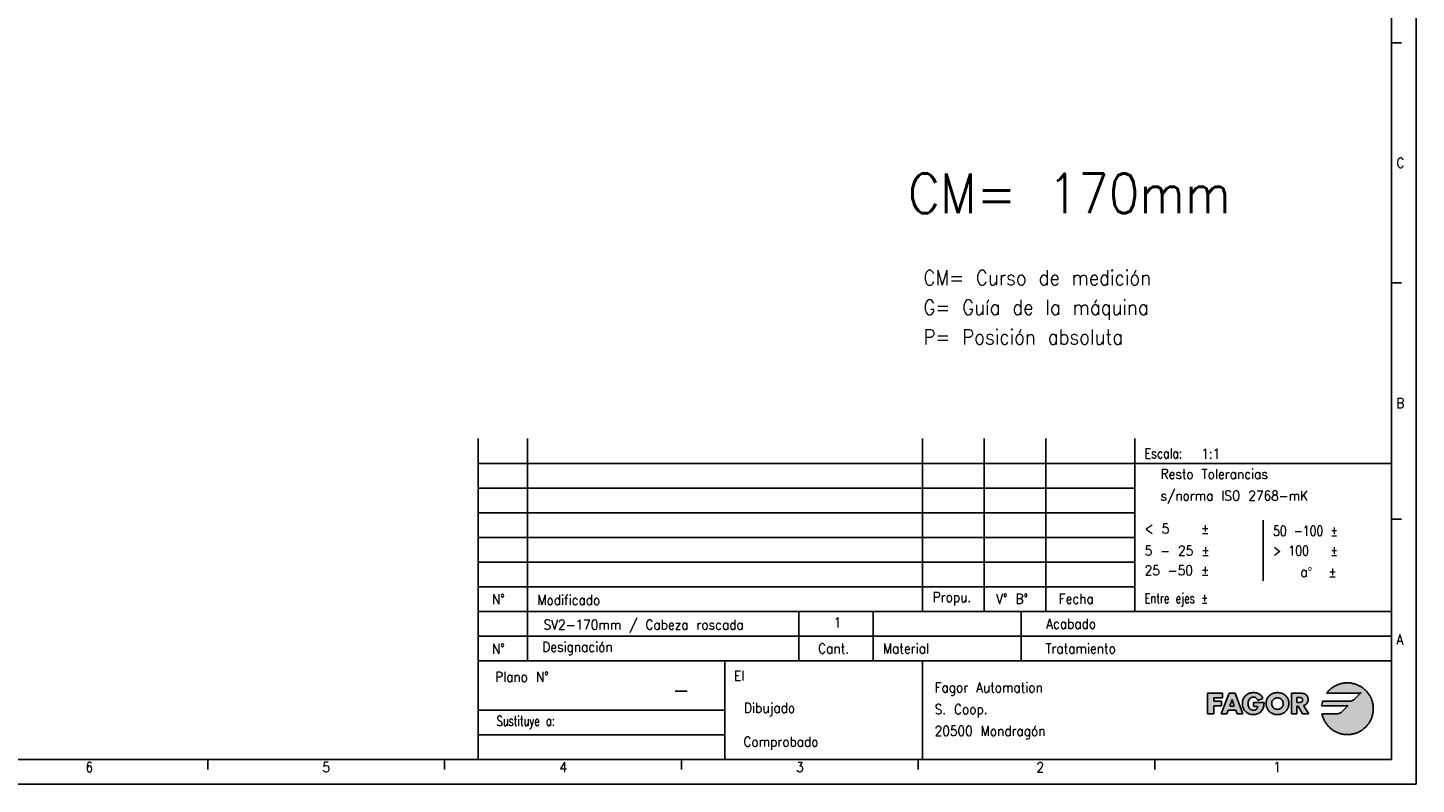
# Model space of a CAD drawing. Header units: millimetres. Extents: x -746 to 556, y -92 to 517.
# Tile 22 of 37: x -187 to 94, y -92 to 61. Entities that reach past the tile are written whole.
import ezdxf

# ---------------------------------------------------------------- set-up
doc = ezdxf.new("R2010")
doc.units = ezdxf.units.MM
doc.layers.add('1', color=7, linetype='Continuous')
doc.layers.add('LAYER_1', color=7, linetype='Continuous')
doc.styles.add('CONVERTER_12', font='txt.shx', dxfattribs={"width": 0.9})
doc.styles.add('CONVERTER_13', font='txt.shx', dxfattribs={"width": 0.81})
doc.styles.add('CONVERTER_14', font='txt.shx', dxfattribs={"width": 0.72})

# ---------------------------------------------------------------- blocks, each defined once
blk = doc.blocks.new('tolerancias', base_point=(37.41, -57.22))
at = {"layer": '1', "color": 7}
blk.add_point((37.41, -57.22), dxfattribs=at)
blk = doc.blocks.new('_A1', base_point=(89.41, -87.22))
at = {"layer": '1', "linetype": 'Continuous'}
for points in [[(83.83, -72.89), (83.7, -72.79), (83.57, -72.69), (83.44, -72.6), (83.31, -72.51), (83.17, -72.42), (83.03, -72.34), (82.89, -72.27), (82.74, -72.19), (82.59, -72.12), (82.44, -72.06), (82.29, -72), (82.13, -71.95), (81.98, -71.9), (81.82, -71.85), (81.65, -71.81), (81.49, -71.78), (81.33, -71.75), (81.16, -71.72), (80.99, -71.7), (80.82, -71.69), (80.65, -71.68), (80.48, -71.68), (80.29, -71.68), (80.1, -71.69), (79.91, -71.71), (79.73, -71.73), (79.54, -71.76), (79.36, -71.8), (79.18, -71.84), (79.01, -71.89), (78.83, -71.94), (78.66, -72), (78.5, -72.06), (78.33, -72.13), (78.17, -72.21), (78.01, -72.29), (77.85, -72.38), (77.7, -72.47), (77.55, -72.57), (77.41, -72.67), (77.26, -72.77), (77.13, -72.88), (76.99, -73), (76.86, -73.12), (76.73, -73.24), (76.61, -73.37), (76.5, -73.5), (76.38, -73.64), (76.27, -73.78), (82.79, -73.78), (83.01, -73.75), (83.18, -73.69), (83.24, -73.66), (81.99, -74.91), (81.75, -75.1), (81.51, -75.23), (81.28, -75.31), (81.09, -75.36), (80.94, -75.38), (80.87, -75.38), (75.46, -75.38), (75.4, -75.62), (75.34, -75.86), (75.3, -76.11), (75.26, -76.36), (80.2, -76.36), (80.2, -76.36), (80.43, -76.33), (80.6, -76.27), (80.66, -76.24), (79.43, -77.48), (79.43, -77.48), (79.19, -77.68), (78.94, -77.81), (78.7, -77.9), (78.5, -77.95), (78.35, -77.97), (78.28, -77.97), (75.33, -77.97), (75.37, -78.14), (75.41, -78.3), (75.46, -78.46), (75.51, -78.62), (75.57, -78.78), (75.63, -78.93), (75.7, -79.09), (75.77, -79.24), (75.84, -79.38), (75.93, -79.53), (76.01, -79.67), (76.1, -79.81), (76.19, -79.94), (76.29, -80.08), (76.39, -80.21), (76.49, -80.33), (76.6, -80.46), (76.72, -80.58), (76.83, -80.69), (76.95, -80.8), (77.08, -80.91), (77.2, -81.02), (77.33, -81.12), (77.47, -81.21), (77.6, -81.31), (77.74, -81.4), (77.88, -81.48), (78.03, -81.56), (78.17, -81.63), (78.33, -81.71), (78.48, -81.77), (78.63, -81.83), (78.79, -81.89), (78.95, -81.94), (79.11, -81.99), (79.28, -82.03), (79.44, -82.06), (79.61, -82.1), (79.78, -82.12), (79.95, -82.14), (80.13, -82.16), (80.3, -82.16), (80.48, -82.17), (80.65, -82.16), (80.82, -82.16), (80.99, -82.14), (81.16, -82.12), (81.33, -82.1), (81.49, -82.07), (81.65, -82.03), (81.82, -81.99), (81.98, -81.95), (82.13, -81.9), (82.29, -81.84), (82.44, -81.79), (82.59, -81.72), (82.74, -81.65), (82.89, -81.58), (83.03, -81.5), (83.17, -81.42), (83.31, -81.34), (83.44, -81.25), (83.57, -81.15), (83.7, -81.06), (83.83, -80.96), (83.95, -80.85), (84.07, -80.74), (84.18, -80.63), (84.3, -80.52), (84.4, -80.4), (84.51, -80.27), (84.61, -80.15), (84.71, -80.02), (84.8, -79.89), (84.89, -79.75), (84.98, -79.62), (85.06, -79.48), (85.13, -79.33), (85.21, -79.19), (85.27, -79.04), (85.34, -78.89), (85.4, -78.74), (85.45, -78.58), (85.5, -78.42), (85.55, -78.26), (85.59, -78.1), (85.62, -77.94), (85.65, -77.77), (85.67, -77.61), (85.69, -77.44), (85.71, -77.27), (85.72, -77.1), (85.72, -76.92), (85.72, -76.75), (85.71, -76.58), (85.69, -76.41), (85.67, -76.24), (85.65, -76.07), (85.62, -75.91), (85.59, -75.74), (85.55, -75.58), (85.5, -75.42), (85.45, -75.27), (85.4, -75.11), (85.34, -74.96), (85.27, -74.81), (85.21, -74.66), (85.13, -74.51), (85.06, -74.37), (84.98, -74.23), (84.89, -74.09), (84.8, -73.96), (84.71, -73.83), (84.61, -73.7), (84.51, -73.57), (84.4, -73.45), (84.3, -73.33), (84.18, -73.22), (84.07, -73.1), (83.95, -73)], [(55.17, -74.7), (53.43, -74.7), (53.43, -75.4), (54.96, -75.4), (54.96, -76.33), (53.43, -76.33), (53.43, -77.97), (52.12, -77.97), (52.12, -73.78), (55.17, -73.78)], [(62.04, -73.71), (62.22, -73.75), (62.38, -73.82), (62.54, -73.89), (62.68, -73.98), (62.82, -74.09), (62.95, -74.2), (63.07, -74.34), (63.18, -74.48), (63.28, -74.64), (63.37, -74.82), (62.34, -75.25), (62.25, -75.06), (62.13, -74.9), (61.99, -74.77), (61.83, -74.67), (61.64, -74.6), (61.43, -74.58), (61.24, -74.6), (61.07, -74.65), (60.92, -74.72), (60.79, -74.82), (60.67, -74.94), (60.57, -75.07), (60.49, -75.22), (60.42, -75.39), (60.38, -75.56), (60.35, -75.73), (60.34, -75.9), (60.35, -76.08), (60.38, -76.26), (60.43, -76.43), (60.49, -76.59), (60.58, -76.73), (60.68, -76.87), (60.8, -76.99), (60.93, -77.08), (61.09, -77.15), (61.26, -77.2), (61.45, -77.22), (61.67, -77.2), (61.87, -77.13), (62.05, -77.03), (62.18, -76.89), (62.28, -76.71), (62.32, -76.49), (61.44, -76.49), (61.44, -75.63), (63.6, -75.63), (63.59, -75.83), (63.58, -76.03), (63.56, -76.22), (63.54, -76.4), (63.5, -76.58), (63.44, -76.76), (63.37, -76.94), (63.28, -77.11), (63.17, -77.29), (63.04, -77.45), (62.9, -77.59), (62.75, -77.72), (62.58, -77.82), (62.41, -77.91), (62.23, -77.99), (62.05, -78.04), (61.85, -78.08), (61.65, -78.1), (61.44, -78.11), (61.26, -78.1), (61.08, -78.09), (60.9, -78.06), (60.74, -78.02), (60.58, -77.96), (60.42, -77.9), (60.28, -77.83), (60.14, -77.75), (60.01, -77.65), (59.89, -77.55), (59.78, -77.44), (59.67, -77.32), (59.58, -77.19), (59.49, -77.06), (59.42, -76.91), (59.36, -76.76), (59.3, -76.6), (59.26, -76.44), (59.23, -76.26), (59.21, -76.08), (59.21, -75.9), (59.21, -75.71), (59.23, -75.52), (59.26, -75.35), (59.3, -75.18), (59.36, -75.01), (59.42, -74.86), (59.5, -74.71), (59.58, -74.57), (59.68, -74.44), (59.78, -74.32), (59.9, -74.21), (60.02, -74.1), (60.15, -74.01), (60.29, -73.93), (60.44, -73.85), (60.6, -73.79), (60.76, -73.74), (60.93, -73.7), (61.11, -73.67), (61.29, -73.65), (61.48, -73.64), (61.68, -73.65), (61.86, -73.67)]]:
    blk.add_hatch(color=2, dxfattribs=at).paths.add_polyline_path(points)
h = blk.add_hatch(color=2, dxfattribs=at)
h.paths.add_polyline_path([(59.3, -77.97), (58.14, -77.97), (57.86, -77.24), (56.36, -77.24), (56.08, -77.97), (54.92, -77.97), (56.53, -73.78), (57.72, -73.78)])
h.paths.add_polyline_path([(57.57, -76.41), (56.66, -76.41), (57.11, -75.08), (57.13, -75.08)], flags=16)
h = blk.add_hatch(color=2, dxfattribs=at)
h.paths.add_polyline_path([(67.59, -74), (67.73, -74.09), (67.86, -74.19), (67.98, -74.3), (68.09, -74.42), (68.2, -74.54), (68.29, -74.68), (68.38, -74.82), (68.45, -74.97), (68.51, -75.12), (68.56, -75.28), (68.6, -75.45), (68.62, -75.62), (68.63, -75.8), (68.62, -75.98), (68.6, -76.16), (68.57, -76.33), (68.53, -76.5), (68.48, -76.65), (68.42, -76.81), (68.35, -76.95), (68.27, -77.09), (68.18, -77.22), (68.08, -77.35), (67.97, -77.46), (67.86, -77.57), (67.73, -77.67), (67.6, -77.76), (67.46, -77.84), (67.32, -77.91), (67.16, -77.97), (67, -78.02), (66.84, -78.06), (66.67, -78.09), (66.49, -78.1), (66.31, -78.11), (66.13, -78.1), (65.95, -78.09), (65.78, -78.06), (65.62, -78.02), (65.46, -77.97), (65.31, -77.91), (65.16, -77.84), (65.02, -77.76), (64.89, -77.67), (64.76, -77.57), (64.65, -77.46), (64.54, -77.35), (64.44, -77.22), (64.35, -77.09), (64.27, -76.95), (64.2, -76.81), (64.14, -76.65), (64.09, -76.5), (64.05, -76.33), (64.02, -76.16), (64, -75.98), (63.99, -75.8), (64, -75.62), (64.02, -75.45), (64.06, -75.28), (64.11, -75.12), (64.17, -74.97), (64.24, -74.82), (64.33, -74.68), (64.42, -74.54), (64.53, -74.42), (64.64, -74.3), (64.76, -74.19), (64.89, -74.09), (65.03, -74), (65.17, -73.92), (65.32, -73.85), (65.48, -73.79), (65.64, -73.74), (65.8, -73.7), (65.97, -73.67), (66.14, -73.65), (66.31, -73.64), (66.48, -73.65), (66.65, -73.67), (66.82, -73.7), (66.98, -73.74), (67.14, -73.79), (67.3, -73.85), (67.45, -73.92)])
h.paths.add_polyline_path([(65.14, -75.63), (65.13, -75.8), (65.14, -76), (65.18, -76.18), (65.24, -76.35), (65.32, -76.5), (65.42, -76.64), (65.54, -76.76), (65.67, -76.86), (65.81, -76.94), (65.97, -77), (66.14, -77.04), (66.31, -77.05), (66.48, -77.04), (66.65, -77), (66.81, -76.94), (66.95, -76.86), (67.09, -76.76), (67.2, -76.64), (67.3, -76.5), (67.38, -76.35), (67.44, -76.18), (67.48, -76), (67.49, -75.8), (67.48, -75.63), (67.43, -75.47), (67.36, -75.31), (67.26, -75.17), (67.15, -75.04), (67.01, -74.92), (66.85, -74.83), (66.68, -74.76), (66.5, -74.71), (66.31, -74.7), (66.12, -74.71), (65.94, -74.76), (65.77, -74.83), (65.61, -74.92), (65.48, -75.04), (65.36, -75.17), (65.26, -75.31), (65.19, -75.47)], flags=16)
h = blk.add_hatch(color=2, dxfattribs=at)
h.paths.add_polyline_path([(72.22, -74.21), (72.32, -74.34), (72.4, -74.49), (72.46, -74.67), (72.5, -74.86), (72.51, -75.07), (72.5, -75.26), (72.46, -75.44), (72.41, -75.61), (72.33, -75.77), (72.22, -75.91), (72.1, -76.03), (71.95, -76.13), (71.78, -76.21), (71.59, -76.25), (72.68, -77.97), (71.39, -77.97), (70.48, -76.37), (70.22, -76.37), (70.22, -77.97), (69.13, -77.97), (69.13, -73.78), (71.06, -73.78), (71.26, -73.79), (71.45, -73.82), (71.63, -73.86), (71.8, -73.92), (71.96, -74), (72.09, -74.09)])
h.paths.add_polyline_path([(70.22, -74.62), (70.22, -75.66), (70.65, -75.66), (70.86, -75.65), (71.07, -75.61), (71.24, -75.52), (71.36, -75.37), (71.4, -75.14), (71.36, -74.91), (71.24, -74.76), (71.07, -74.67), (70.86, -74.63), (70.65, -74.62)], flags=16)
at = {"layer": '1', "color": 2, "linetype": 'Continuous'}
for p, q in [((94.41, -92.22), (94.41, 501.78)), ((91.41, 57.98), (89.41, 57.98)), ((91.41, 9.32), (89.41, 9.32)), ((-95.59, -27.22), (89.41, -27.22)), ((-95.59, -32.22), (37.41, -32.22)), ((-95.59, -37.22), (37.41, -37.22)), ((63.41, -51.02), (63.41, -38.71)), ((91.41, -38.55), (89.41, -38.55)), ((-95.59, -42.22), (37.41, -42.22)), ((-95.59, -47.22), (37.41, -47.22)), ((-95.59, -52.22), (37.41, -52.22)), ((89.41, -62.22), (-95.59, -62.22)), ((-95.59, -82.22), (-45.59, -82.22)), ((-150.29, -87.26), (-150.29, -89.26)), ((-102.35, -87.26), (-102.35, -89.26)), ((-54.41, -87.26), (-54.41, -89.26)), ((-6.47, -87.26), (-6.47, -89.26)), ((41.47, -87.22), (41.47, -89.22)), ((-745.59, -92.22), (94.41, -92.22))]:
    blk.add_line(p, q, dxfattribs=at)
at = {"layer": '1', "color": 7, "linetype": 'Continuous'}
for p, q in [((89.41, -87.22), (89.41, 496.78)), ((-95.59, -87.22), (-95.59, -22.22)), ((-85.59, -67.22), (-85.59, -22.22)), ((-5.59, -57.22), (-5.59, -22.22)), ((6.91, -57.22), (6.91, -22.22)), ((19.41, -57.22), (19.41, -22.22)), ((37.41, -57.22), (37.41, -22.22)), ((-95.59, -57.22), (89.41, -57.22)), ((-30.59, -57.22), (-30.59, -67.22)), ((-15.59, -57.22), (-15.59, -67.22)), ((14.41, -57.22), (14.41, -67.22)), ((-95.59, -67.22), (89.41, -67.22)), ((-45.59, -67.22), (-45.59, -77.22)), ((-5.59, -67.22), (-5.59, -87.22)), ((-95.59, -77.22), (-45.59, -77.22)), ((-45.59, -77.22), (-45.59, -82.22)), ((-45.59, -82.22), (-45.59, -87.22)), ((-725.59, -87.22), (89.41, -87.22))]:
    blk.add_line(p, q, dxfattribs=at)
at = {"layer": 'LAYER_1', "color": 2, "linetype": 'Continuous'}
for p, q in [((76.99, -73), (76.86, -73.12)), ((77.13, -72.88), (76.99, -73)), ((77.26, -72.77), (77.13, -72.88)), ((77.41, -72.67), (77.26, -72.77)), ((77.55, -72.57), (77.41, -72.67)), ((77.7, -72.47), (77.55, -72.57)), ((77.85, -72.38), (77.7, -72.47)), ((78.01, -72.29), (77.85, -72.38)), ((78.17, -72.21), (78.01, -72.29)), ((78.33, -72.13), (78.17, -72.21)), ((78.5, -72.06), (78.33, -72.13)), ((78.66, -72), (78.5, -72.06)), ((78.83, -71.94), (78.66, -72)), ((79.01, -71.89), (78.83, -71.94)), ((79.18, -71.84), (79.01, -71.89)), ((79.36, -71.8), (79.18, -71.84)), ((79.54, -71.76), (79.36, -71.8)), ((79.73, -71.73), (79.54, -71.76)), ((79.91, -71.71), (79.73, -71.73)), ((80.1, -71.69), (79.91, -71.71)), ((80.29, -71.68), (80.1, -71.69)), ((80.48, -71.68), (80.29, -71.68)), ((80.65, -71.68), (80.48, -71.68)), ((80.82, -71.69), (80.65, -71.68)), ((80.99, -71.7), (80.82, -71.69)), ((81.16, -71.72), (80.99, -71.7)), ((81.33, -71.75), (81.16, -71.72)), ((81.49, -71.78), (81.33, -71.75)), ((81.65, -71.81), (81.49, -71.78)), ((81.82, -71.85), (81.65, -71.81)), ((81.98, -71.9), (81.82, -71.85)), ((82.13, -71.95), (81.98, -71.9)), ((82.29, -72), (82.13, -71.95)), ((82.44, -72.06), (82.29, -72)), ((82.59, -72.12), (82.44, -72.06)), ((82.74, -72.19), (82.59, -72.12)), ((82.89, -72.27), (82.74, -72.19)), ((83.03, -72.34), (82.89, -72.27)), ((83.17, -72.42), (83.03, -72.34)), ((83.31, -72.51), (83.17, -72.42)), ((83.44, -72.6), (83.31, -72.51)), ((83.57, -72.69), (83.44, -72.6)), ((83.7, -72.79), (83.57, -72.69)), ((83.83, -72.89), (83.7, -72.79)), ((83.95, -73), (83.83, -72.89)), ((84.07, -73.1), (83.95, -73)), ((84.18, -73.22), (84.07, -73.1)), ((52.12, -73.78), (55.17, -73.78)), ((52.12, -77.97), (52.12, -73.78)), ((55.17, -74.7), (53.43, -74.7)), ((53.43, -74.7), (53.43, -75.4)), ((53.43, -75.4), (54.96, -75.4)), ((54.92, -77.97), (56.53, -73.78)), ((54.96, -75.4), (54.96, -76.33)), ((55.17, -73.78), (55.17, -74.7)), ((56.53, -73.78), (57.72, -73.78)), ((56.66, -76.41), (57.11, -75.08)), ((57.11, -75.08), (56.66, -76.41)), ((57.11, -75.08), (57.13, -75.08)), ((57.13, -75.08), (57.11, -75.08)), ((57.13, -75.08), (57.57, -76.41)), ((57.57, -76.41), (57.13, -75.08)), ((57.72, -73.78), (59.3, -77.97)), ((59.21, -75.71), (59.23, -75.52)), ((59.21, -75.9), (59.21, -75.71)), ((59.21, -75.9), (59.21, -75.9)), ((59.21, -76.08), (59.21, -75.9)), ((59.23, -75.52), (59.26, -75.35)), ((59.26, -75.35), (59.3, -75.18)), ((59.3, -75.18), (59.36, -75.01)), ((59.36, -75.01), (59.42, -74.86)), ((59.42, -74.86), (59.5, -74.71)), ((59.5, -74.71), (59.58, -74.57)), ((59.58, -74.57), (59.68, -74.44)), ((59.68, -74.44), (59.78, -74.32)), ((59.78, -74.32), (59.9, -74.21)), ((59.9, -74.21), (60.02, -74.1)), ((60.02, -74.1), (60.15, -74.01)), ((60.15, -74.01), (60.29, -73.93)), ((60.29, -73.93), (60.44, -73.85)), ((60.35, -75.73), (60.34, -75.9)), ((60.34, -75.9), (60.35, -76.08)), ((60.38, -75.56), (60.35, -75.73)), ((60.42, -75.39), (60.38, -75.56)), ((60.49, -75.22), (60.42, -75.39)), ((60.44, -73.85), (60.6, -73.79)), ((60.57, -75.07), (60.49, -75.22)), ((60.67, -74.94), (60.57, -75.07)), ((60.6, -73.79), (60.76, -73.74)), ((60.79, -74.82), (60.67, -74.94)), ((60.76, -73.74), (60.93, -73.7)), ((60.92, -74.72), (60.79, -74.82)), ((61.07, -74.65), (60.92, -74.72)), ((60.93, -73.7), (61.11, -73.67)), ((61.24, -74.6), (61.07, -74.65)), ((61.11, -73.67), (61.29, -73.65)), ((61.43, -74.58), (61.24, -74.6)), ((61.29, -73.65), (61.48, -73.64)), ((61.64, -74.6), (61.43, -74.58)), ((61.44, -75.63), (63.6, -75.63)), ((61.44, -76.49), (61.44, -75.63)), ((61.48, -73.64), (61.68, -73.65)), ((61.48, -73.64), (61.48, -73.64)), ((61.83, -74.67), (61.64, -74.6)), ((61.68, -73.65), (61.86, -73.67)), ((61.99, -74.77), (61.83, -74.67)), ((61.86, -73.67), (62.04, -73.71)), ((62.13, -74.9), (61.99, -74.77)), ((62.04, -73.71), (62.22, -73.75)), ((62.25, -75.06), (62.13, -74.9)), ((62.22, -73.75), (62.38, -73.82)), ((62.34, -75.25), (62.25, -75.06)), ((63.37, -74.82), (62.34, -75.25)), ((62.38, -73.82), (62.54, -73.89)), ((62.54, -73.89), (62.68, -73.98)), ((62.68, -73.98), (62.82, -74.09)), ((62.82, -74.09), (62.95, -74.2)), ((62.95, -74.2), (63.07, -74.34)), ((63.07, -74.34), (63.18, -74.48)), ((63.18, -74.48), (63.28, -74.64)), ((63.28, -74.64), (63.37, -74.82)), ((63.59, -75.83), (63.58, -76.03)), ((63.6, -75.63), (63.59, -75.83)), ((63.99, -75.8), (64, -75.62)), ((63.99, -75.8), (63.99, -75.8)), ((64, -75.98), (63.99, -75.8)), ((64, -75.62), (64.02, -75.45)), ((64.02, -75.45), (64.06, -75.28)), ((64.06, -75.28), (64.11, -75.12)), ((64.11, -75.12), (64.17, -74.97)), ((64.17, -74.97), (64.24, -74.82)), ((64.24, -74.82), (64.33, -74.68)), ((64.33, -74.68), (64.42, -74.54)), ((64.42, -74.54), (64.53, -74.42)), ((64.53, -74.42), (64.64, -74.3)), ((64.64, -74.3), (64.76, -74.19)), ((64.76, -74.19), (64.89, -74.09)), ((64.89, -74.09), (65.03, -74)), ((65.03, -74), (65.17, -73.92)), ((65.14, -75.63), (65.13, -75.8)), ((65.13, -75.8), (65.14, -76)), ((65.19, -75.47), (65.14, -75.63)), ((65.17, -73.92), (65.32, -73.85)), ((65.26, -75.31), (65.19, -75.47)), ((65.36, -75.17), (65.26, -75.31)), ((65.32, -73.85), (65.48, -73.79)), ((65.48, -75.04), (65.36, -75.17)), ((65.48, -73.79), (65.64, -73.74)), ((65.61, -74.92), (65.48, -75.04)), ((65.77, -74.83), (65.61, -74.92)), ((65.64, -73.74), (65.8, -73.7)), ((65.94, -74.76), (65.77, -74.83)), ((65.8, -73.7), (65.97, -73.67)), ((66.12, -74.71), (65.94, -74.76)), ((65.97, -73.67), (66.14, -73.65)), ((66.31, -74.7), (66.12, -74.71)), ((66.14, -73.65), (66.31, -73.64)), ((66.31, -73.64), (66.48, -73.65)), ((66.5, -74.71), (66.31, -74.7)), ((66.48, -73.65), (66.65, -73.67)), ((66.68, -74.76), (66.5, -74.71)), ((66.65, -73.67), (66.82, -73.7)), ((66.85, -74.83), (66.68, -74.76)), ((66.82, -73.7), (66.98, -73.74)), ((67.01, -74.92), (66.85, -74.83)), ((66.98, -73.74), (67.14, -73.79)), ((67.15, -75.04), (67.01, -74.92)), ((67.14, -73.79), (67.3, -73.85)), ((67.26, -75.17), (67.15, -75.04)), ((67.36, -75.31), (67.26, -75.17)), ((67.3, -73.85), (67.45, -73.92)), ((67.43, -75.47), (67.36, -75.31)), ((67.48, -75.63), (67.43, -75.47)), ((67.45, -73.92), (67.59, -74)), ((67.49, -75.8), (67.48, -75.63)), ((67.48, -76), (67.49, -75.8)), ((67.49, -75.8), (67.49, -75.8)), ((67.59, -74), (67.73, -74.09)), ((67.73, -74.09), (67.86, -74.19)), ((67.86, -74.19), (67.98, -74.3)), ((67.98, -74.3), (68.09, -74.42)), ((68.09, -74.42), (68.2, -74.54)), ((68.2, -74.54), (68.29, -74.68)), ((68.29, -74.68), (68.38, -74.82)), ((68.38, -74.82), (68.45, -74.97)), ((68.45, -74.97), (68.51, -75.12)), ((68.51, -75.12), (68.56, -75.28)), ((68.56, -75.28), (68.6, -75.45)), ((68.6, -75.45), (68.62, -75.62)), ((68.62, -75.62), (68.63, -75.8)), ((68.63, -75.8), (68.62, -75.98)), ((68.63, -75.8), (68.63, -75.8)), ((69.13, -73.78), (71.06, -73.78)), ((69.13, -77.97), (69.13, -73.78)), ((70.22, -74.62), (70.22, -75.66)), ((70.65, -74.62), (70.22, -74.62)), ((70.22, -75.66), (70.65, -75.66)), ((70.86, -74.63), (70.65, -74.62)), ((70.65, -75.66), (70.86, -75.65)), ((71.07, -74.67), (70.86, -74.63)), ((70.86, -75.65), (71.07, -75.61)), ((71.06, -73.78), (71.26, -73.79)), ((71.24, -74.76), (71.07, -74.67)), ((71.07, -75.61), (71.24, -75.52)), ((71.36, -74.91), (71.24, -74.76)), ((71.24, -75.52), (71.36, -75.37)), ((71.26, -73.79), (71.45, -73.82)), ((71.4, -75.14), (71.36, -74.91)), ((71.36, -75.37), (71.4, -75.14)), ((71.45, -73.82), (71.63, -73.86)), ((71.63, -73.86), (71.8, -73.92)), ((71.8, -73.92), (71.96, -74)), ((71.96, -74), (72.09, -74.09)), ((72.09, -74.09), (72.22, -74.21)), ((72.22, -75.91), (72.1, -76.03)), ((72.22, -74.21), (72.32, -74.34)), ((72.33, -75.77), (72.22, -75.91)), ((72.32, -74.34), (72.4, -74.49)), ((72.41, -75.61), (72.33, -75.77)), ((72.4, -74.49), (72.46, -74.67)), ((72.46, -75.44), (72.41, -75.61)), ((72.46, -74.67), (72.5, -74.86)), ((72.5, -75.26), (72.46, -75.44)), ((72.5, -74.86), (72.51, -75.07)), ((72.51, -75.07), (72.5, -75.26)), ((75.34, -75.86), (75.3, -76.11)), ((75.4, -75.62), (75.34, -75.86)), ((75.46, -75.38), (75.4, -75.62)), ((80.87, -75.38), (75.46, -75.38)), ((76.38, -73.64), (76.27, -73.78)), ((76.27, -73.78), (82.79, -73.78)), ((76.27, -73.78), (76.27, -73.78)), ((76.5, -73.5), (76.38, -73.64)), ((76.61, -73.37), (76.5, -73.5)), ((76.73, -73.24), (76.61, -73.37)), ((76.86, -73.12), (76.73, -73.24)), ((80.94, -75.38), (80.87, -75.38)), ((81.09, -75.36), (80.94, -75.38)), ((81.28, -75.31), (81.09, -75.36)), ((81.51, -75.23), (81.28, -75.31)), ((81.75, -75.1), (81.51, -75.23)), ((81.99, -74.91), (81.75, -75.1)), ((83.24, -73.66), (81.99, -74.91)), ((82.79, -73.78), (83.01, -73.75)), ((83.01, -73.75), (83.18, -73.69)), ((83.18, -73.69), (83.24, -73.66)), ((84.3, -73.33), (84.18, -73.22)), ((84.4, -73.45), (84.3, -73.33)), ((84.51, -73.57), (84.4, -73.45)), ((84.61, -73.7), (84.51, -73.57)), ((84.71, -73.83), (84.61, -73.7)), ((84.8, -73.96), (84.71, -73.83)), ((84.89, -74.09), (84.8, -73.96)), ((84.98, -74.23), (84.89, -74.09)), ((85.06, -74.37), (84.98, -74.23)), ((85.13, -74.51), (85.06, -74.37)), ((85.21, -74.66), (85.13, -74.51)), ((85.27, -74.81), (85.21, -74.66)), ((85.34, -74.96), (85.27, -74.81)), ((85.4, -75.11), (85.34, -74.96)), ((85.45, -75.27), (85.4, -75.11)), ((85.5, -75.42), (85.45, -75.27)), ((85.55, -75.58), (85.5, -75.42)), ((85.59, -75.74), (85.55, -75.58)), ((85.62, -75.91), (85.59, -75.74)), ((85.65, -76.07), (85.62, -75.91)), ((53.43, -77.97), (52.12, -77.97)), ((53.43, -76.33), (53.43, -77.97)), ((54.96, -76.33), (53.43, -76.33)), ((56.08, -77.97), (54.92, -77.97)), ((56.36, -77.24), (56.08, -77.97)), ((57.86, -77.24), (56.36, -77.24)), ((57.57, -76.41), (56.66, -76.41)), ((56.66, -76.41), (57.57, -76.41)), ((58.14, -77.97), (57.86, -77.24)), ((59.3, -77.97), (58.14, -77.97)), ((59.23, -76.26), (59.21, -76.08)), ((59.26, -76.44), (59.23, -76.26)), ((59.3, -76.6), (59.26, -76.44)), ((59.36, -76.76), (59.3, -76.6)), ((59.42, -76.91), (59.36, -76.76)), ((59.49, -77.06), (59.42, -76.91)), ((59.58, -77.19), (59.49, -77.06)), ((59.67, -77.32), (59.58, -77.19)), ((59.78, -77.44), (59.67, -77.32)), ((59.89, -77.55), (59.78, -77.44)), ((60.01, -77.65), (59.89, -77.55)), ((60.14, -77.75), (60.01, -77.65)), ((60.28, -77.83), (60.14, -77.75)), ((60.42, -77.9), (60.28, -77.83)), ((60.35, -76.08), (60.38, -76.26)), ((60.38, -76.26), (60.43, -76.43)), ((60.58, -77.96), (60.42, -77.9)), ((60.43, -76.43), (60.49, -76.59)), ((60.49, -76.59), (60.58, -76.73)), ((60.58, -76.73), (60.68, -76.87)), ((60.74, -78.02), (60.58, -77.96)), ((60.68, -76.87), (60.8, -76.99)), ((60.9, -78.06), (60.74, -78.02)), ((60.8, -76.99), (60.93, -77.08)), ((61.08, -78.09), (60.9, -78.06)), ((60.93, -77.08), (61.09, -77.15)), ((61.26, -78.1), (61.08, -78.09)), ((61.09, -77.15), (61.26, -77.2)), ((61.26, -77.2), (61.45, -77.22)), ((61.44, -78.11), (61.26, -78.1)), ((62.32, -76.49), (61.44, -76.49)), ((61.65, -78.1), (61.44, -78.11)), ((61.45, -77.22), (61.67, -77.2)), ((61.45, -77.22), (61.45, -77.22)), ((61.85, -78.08), (61.65, -78.1)), ((61.67, -77.2), (61.87, -77.13)), ((62.05, -78.04), (61.85, -78.08)), ((61.87, -77.13), (62.05, -77.03)), ((62.05, -77.03), (62.18, -76.89)), ((62.23, -77.99), (62.05, -78.04)), ((62.18, -76.89), (62.28, -76.71)), ((62.41, -77.91), (62.23, -77.99)), ((62.28, -76.71), (62.32, -76.49)), ((62.58, -77.82), (62.41, -77.91)), ((62.75, -77.72), (62.58, -77.82)), ((62.9, -77.59), (62.75, -77.72)), ((63.04, -77.45), (62.9, -77.59)), ((63.17, -77.29), (63.04, -77.45)), ((63.28, -77.11), (63.17, -77.29)), ((63.37, -76.94), (63.28, -77.11)), ((63.44, -76.76), (63.37, -76.94)), ((63.5, -76.58), (63.44, -76.76)), ((63.54, -76.4), (63.5, -76.58)), ((63.56, -76.22), (63.54, -76.4)), ((63.58, -76.03), (63.56, -76.22)), ((64.02, -76.16), (64, -75.98)), ((64.05, -76.33), (64.02, -76.16)), ((64.09, -76.5), (64.05, -76.33)), ((64.14, -76.65), (64.09, -76.5)), ((64.2, -76.81), (64.14, -76.65)), ((64.27, -76.95), (64.2, -76.81)), ((64.35, -77.09), (64.27, -76.95)), ((64.44, -77.22), (64.35, -77.09)), ((64.54, -77.35), (64.44, -77.22)), ((64.65, -77.46), (64.54, -77.35)), ((64.76, -77.57), (64.65, -77.46)), ((64.89, -77.67), (64.76, -77.57)), ((65.02, -77.76), (64.89, -77.67)), ((65.16, -77.84), (65.02, -77.76)), ((65.14, -76), (65.18, -76.18)), ((65.31, -77.91), (65.16, -77.84)), ((65.18, -76.18), (65.24, -76.35)), ((65.24, -76.35), (65.32, -76.5)), ((65.46, -77.97), (65.31, -77.91)), ((65.32, -76.5), (65.42, -76.64)), ((65.42, -76.64), (65.54, -76.76)), ((65.62, -78.02), (65.46, -77.97)), ((65.54, -76.76), (65.67, -76.86)), ((65.78, -78.06), (65.62, -78.02)), ((65.67, -76.86), (65.81, -76.94)), ((65.95, -78.09), (65.78, -78.06)), ((65.81, -76.94), (65.97, -77)), ((66.13, -78.1), (65.95, -78.09)), ((65.97, -77), (66.14, -77.04)), ((66.31, -78.11), (66.13, -78.1)), ((66.14, -77.04), (66.31, -77.05)), ((66.31, -77.05), (66.48, -77.04)), ((66.49, -78.1), (66.31, -78.11)), ((66.48, -77.04), (66.65, -77)), ((66.67, -78.09), (66.49, -78.1)), ((66.65, -77), (66.81, -76.94)), ((66.84, -78.06), (66.67, -78.09)), ((66.81, -76.94), (66.95, -76.86)), ((67, -78.02), (66.84, -78.06)), ((66.95, -76.86), (67.09, -76.76)), ((67.16, -77.97), (67, -78.02)), ((67.09, -76.76), (67.2, -76.64)), ((67.32, -77.91), (67.16, -77.97)), ((67.2, -76.64), (67.3, -76.5)), ((67.3, -76.5), (67.38, -76.35)), ((67.46, -77.84), (67.32, -77.91)), ((67.38, -76.35), (67.44, -76.18)), ((67.44, -76.18), (67.48, -76)), ((67.6, -77.76), (67.46, -77.84)), ((67.73, -77.67), (67.6, -77.76)), ((67.86, -77.57), (67.73, -77.67)), ((67.97, -77.46), (67.86, -77.57)), ((68.08, -77.35), (67.97, -77.46)), ((68.18, -77.22), (68.08, -77.35)), ((68.27, -77.09), (68.18, -77.22)), ((68.35, -76.95), (68.27, -77.09)), ((68.42, -76.81), (68.35, -76.95)), ((68.48, -76.65), (68.42, -76.81)), ((68.53, -76.5), (68.48, -76.65)), ((68.57, -76.33), (68.53, -76.5)), ((68.6, -76.16), (68.57, -76.33)), ((68.62, -75.98), (68.6, -76.16)), ((70.22, -77.97), (69.13, -77.97)), ((70.22, -76.37), (70.22, -77.97)), ((70.48, -76.37), (70.22, -76.37)), ((71.39, -77.97), (70.48, -76.37)), ((72.68, -77.97), (71.39, -77.97)), ((71.78, -76.21), (71.59, -76.25)), ((71.59, -76.25), (72.68, -77.97)), ((71.95, -76.13), (71.78, -76.21)), ((72.1, -76.03), (71.95, -76.13)), ((75.3, -76.11), (75.26, -76.36)), ((75.26, -76.36), (80.2, -76.36)), ((75.33, -77.97), (75.37, -78.14)), ((78.28, -77.97), (75.33, -77.97)), ((75.37, -78.14), (75.41, -78.3)), ((75.41, -78.3), (75.46, -78.46)), ((75.46, -78.46), (75.51, -78.62)), ((75.51, -78.62), (75.57, -78.78)), ((78.35, -77.97), (78.28, -77.97)), ((78.5, -77.95), (78.35, -77.97)), ((78.7, -77.9), (78.5, -77.95)), ((78.94, -77.81), (78.7, -77.9)), ((79.19, -77.68), (78.94, -77.81)), ((79.43, -77.48), (79.19, -77.68)), ((80.66, -76.24), (79.43, -77.48)), ((79.43, -77.48), (79.43, -77.48)), ((80.2, -76.36), (80.43, -76.33)), ((80.2, -76.36), (80.2, -76.36)), ((80.43, -76.33), (80.6, -76.27)), ((80.6, -76.27), (80.66, -76.24)), ((85.4, -78.74), (85.45, -78.58)), ((85.45, -78.58), (85.5, -78.42)), ((85.5, -78.42), (85.55, -78.26)), ((85.55, -78.26), (85.59, -78.1)), ((85.59, -78.1), (85.62, -77.94)), ((85.62, -77.94), (85.65, -77.77)), ((85.67, -76.24), (85.65, -76.07)), ((85.65, -77.77), (85.67, -77.61)), ((85.69, -76.41), (85.67, -76.24)), ((85.67, -77.61), (85.69, -77.44)), ((85.71, -76.58), (85.69, -76.41)), ((85.69, -77.44), (85.71, -77.27)), ((85.72, -76.75), (85.71, -76.58)), ((85.71, -77.27), (85.72, -77.1)), ((85.72, -76.92), (85.72, -76.75)), ((85.72, -76.92), (85.72, -76.92)), ((85.72, -77.1), (85.72, -76.92)), ((75.57, -78.78), (75.63, -78.93)), ((75.63, -78.93), (75.7, -79.09)), ((75.7, -79.09), (75.77, -79.24)), ((75.77, -79.24), (75.84, -79.38)), ((75.84, -79.38), (75.93, -79.53)), ((75.93, -79.53), (76.01, -79.67)), ((76.01, -79.67), (76.1, -79.81)), ((76.1, -79.81), (76.19, -79.94)), ((76.19, -79.94), (76.29, -80.08)), ((76.29, -80.08), (76.39, -80.21)), ((76.39, -80.21), (76.49, -80.33)), ((76.49, -80.33), (76.6, -80.46)), ((76.6, -80.46), (76.72, -80.58)), ((76.72, -80.58), (76.83, -80.69)), ((76.83, -80.69), (76.95, -80.8)), ((76.95, -80.8), (77.08, -80.91)), ((77.08, -80.91), (77.2, -81.02)), ((77.2, -81.02), (77.33, -81.12)), ((77.33, -81.12), (77.47, -81.21)), ((77.47, -81.21), (77.6, -81.31)), ((77.6, -81.31), (77.74, -81.4)), ((77.74, -81.4), (77.88, -81.48)), ((77.88, -81.48), (78.03, -81.56)), ((82.89, -81.58), (83.03, -81.5)), ((83.03, -81.5), (83.17, -81.42)), ((83.17, -81.42), (83.31, -81.34)), ((83.31, -81.34), (83.44, -81.25)), ((83.44, -81.25), (83.57, -81.15)), ((83.57, -81.15), (83.7, -81.06)), ((83.7, -81.06), (83.83, -80.96)), ((83.83, -80.96), (83.95, -80.85)), ((83.95, -80.85), (84.07, -80.74)), ((84.07, -80.74), (84.18, -80.63)), ((84.18, -80.63), (84.3, -80.52)), ((84.3, -80.52), (84.4, -80.4)), ((84.4, -80.4), (84.51, -80.27)), ((84.51, -80.27), (84.61, -80.15)), ((84.61, -80.15), (84.71, -80.02)), ((84.71, -80.02), (84.8, -79.89)), ((84.8, -79.89), (84.89, -79.75)), ((84.89, -79.75), (84.98, -79.62)), ((84.98, -79.62), (85.06, -79.48)), ((85.06, -79.48), (85.13, -79.33)), ((85.13, -79.33), (85.21, -79.19)), ((85.21, -79.19), (85.27, -79.04)), ((85.27, -79.04), (85.34, -78.89)), ((85.34, -78.89), (85.4, -78.74)), ((78.03, -81.56), (78.17, -81.63)), ((78.17, -81.63), (78.33, -81.71)), ((78.33, -81.71), (78.48, -81.77)), ((78.48, -81.77), (78.63, -81.83)), ((78.63, -81.83), (78.79, -81.89)), ((78.79, -81.89), (78.95, -81.94)), ((78.95, -81.94), (79.11, -81.99)), ((79.11, -81.99), (79.28, -82.03)), ((79.28, -82.03), (79.44, -82.06)), ((79.44, -82.06), (79.61, -82.1)), ((79.61, -82.1), (79.78, -82.12)), ((79.78, -82.12), (79.95, -82.14)), ((79.95, -82.14), (80.13, -82.16)), ((80.13, -82.16), (80.3, -82.16)), ((80.3, -82.16), (80.48, -82.17)), ((80.48, -82.17), (80.65, -82.16)), ((80.48, -82.17), (80.48, -82.17)), ((80.65, -82.16), (80.82, -82.16)), ((80.82, -82.16), (80.99, -82.14)), ((80.99, -82.14), (81.16, -82.12)), ((81.16, -82.12), (81.33, -82.1)), ((81.33, -82.1), (81.49, -82.07)), ((81.49, -82.07), (81.65, -82.03)), ((81.65, -82.03), (81.82, -81.99)), ((81.82, -81.99), (81.98, -81.95)), ((81.98, -81.95), (82.13, -81.9)), ((82.13, -81.9), (82.29, -81.84)), ((82.29, -81.84), (82.44, -81.79)), ((82.44, -81.79), (82.59, -81.72)), ((82.59, -81.72), (82.74, -81.65)), ((82.74, -81.65), (82.89, -81.58))]:
    blk.add_line(p, q, dxfattribs=at)
at = {"layer": '1'}
blk.add_blockref('tolerancias', (37.41, -57.22), dxfattribs=at)
at = {"layer": '1', "color": 2}
for s, style, width, p in [('Escala:', 'CONVERTER_13', 0.81, (39.41, -26.22)), ('El', 'CONVERTER_12', 0.9, (-43.73, -71.22))]:
    blk.add_text(s, height=2, dxfattribs=dict(at, style=style, width=width)).set_placement(p)
for s, insert, char_height, attachment_point, line_spacing_factor, style in [('C', (90.41, 33.65), 2, 4, 1.20048, 'CONVERTER_12'), ('B', (90.41, -15.02), 2, 4, 1.20048, 'CONVERTER_12'), ('Resto Tolerancias\\Ps/norma ISO 2768-mK', (42.62, -31.91), 2, 4, 1.320528, 'CONVERTER_12'), ('< 5    ±', (39.41, -41.44), 2, 7, 1.320528, 'CONVERTER_12'), ('50 -100 ±', (65.41, -41.9), 2, 7, 1.320528, 'CONVERTER_13'), ('5 - 25 ±', (39.41, -45.9), 2, 7, 1.320528, 'CONVERTER_12'), ('> 100   ±', (65.41, -45.9), 2, 7, 1.320528, 'CONVERTER_13'), ('a{\\Fgdt;~}  ±', (70.94, -50.22), 2, 7, 1.320528, 'CONVERTER_12'), ('25 -50 ±', (39.41, -49.9), 2, 7, 1.320528, 'CONVERTER_12'), ('N°', (-91.47, -54.72), 2, 5, 1.320528, 'CONVERTER_12'), ('Modificado', (-83.56, -54.88), 2, 4, 1.320528, 'CONVERTER_12'), ('Propu.', (-3.5, -54.65), 2, 4, 1.320528, 'CONVERTER_12'), ('V° B°', (9.34, -54.65), 2, 4, 1.20048, 'CONVERTER_12'), ('Fecha', (22.01, -54.65), 2, 4, 1.320528, 'CONVERTER_12'), ('Entre ejes ±', (39.41, -56.22), 2, 7, 1.320528, 'CONVERTER_14'), ('1', (-23.59, -59.45), 2, 4, 1.20048, 'CONVERTER_12'), ('Acabado', (29.58, -59.72), 2, 6, 1.320528, 'CONVERTER_12'), ('A', (90.41, -62.88), 2, 4, 1.20048, 'CONVERTER_12'), ('N°', (-91.47, -64.79), 2, 5, 1.320528, 'CONVERTER_12'), ('Designación', (-82.59, -64.72), 2, 4, 1.320528, 'CONVERTER_12'), ('Cant.', (-23.59, -64.72), 2, 5, 1.320528, 'CONVERTER_12'), ('Material', (-13.59, -64.72), 2, 4, 1.320528, 'CONVERTER_12'), ('Tratamiento', (33.58, -64.72), 2, 6, 1.320528, 'CONVERTER_12'), ('Plano N°', (-81.25, -70.47), 2, 6, 1.320528, 'CONVERTER_12'), ('-', (-54.45, -73.09), 3.5, 5, 1.320528, 'CONVERTER_12'), ('Fagor Automation\\PS. Coop.\\P20500 Mondragón', (-3.11, -77.35), 2, 4, 1.320528, 'CONVERTER_12'), ('Dibujado', (-31.37, -77.08), 2, 6, 1.320528, 'CONVERTER_12'), ('Sustituye a:', (-80.03, -79.72), 2, 6, 1.320528, 'CONVERTER_14'), ('Comprobado', (-26.64, -83.93), 2, 6, 1.320528, 'CONVERTER_12'), ('6', (-175.08, -88.76), 2, 4, 1.20048, 'CONVERTER_12'), ('5', (-127.1, -88.76), 2, 4, 1.20048, 'CONVERTER_12'), ('4', (-79.09, -88.76), 2, 4, 1.20048, 'CONVERTER_12'), ('3', (-31.16, -88.76), 2, 4, 1.20048, 'CONVERTER_12'), ('2', (17.5, -88.76), 2, 4, 1.20048, 'CONVERTER_12'), ('1', (65.44, -88.76), 2, 4, 1.20048, 'CONVERTER_12')]:
    blk.add_mtext(s, dxfattribs=dict(at, insert=insert, char_height=char_height, attachment_point=attachment_point, line_spacing_factor=line_spacing_factor, style=style))

msp = doc.modelspace()

# ---------------------------------------------------------------- block references
msp.add_blockref('_A1', (89.41, -87.22))

# ---------------------------------------------------------------- texts
at = {"layer": '1', "color": 2, "style": 'CONVERTER_12', "width": 0.9}
for s, height, p in [('CM= 170mm', 8, (-8.5, 23.47)), ('1:1', 2, (50.86, -26.29)), ('SV2-170mm / Cabeza roscada', 2, (-82.32, -60.9))]:
    msp.add_text(s, height=height, dxfattribs=at).set_placement(p)
at = {"layer": '1', "color": 2, "insert": (-5.39, -3.13), "char_height": 3, "attachment_point": 7, "line_spacing_factor": 1.20048, "style": 'CONVERTER_12'}
msp.add_mtext('CM= Curso de medición\\PG= Guía de la máquina\\PP= Posición absoluta', dxfattribs=at)

doc.saveas('drawing.dxf')
